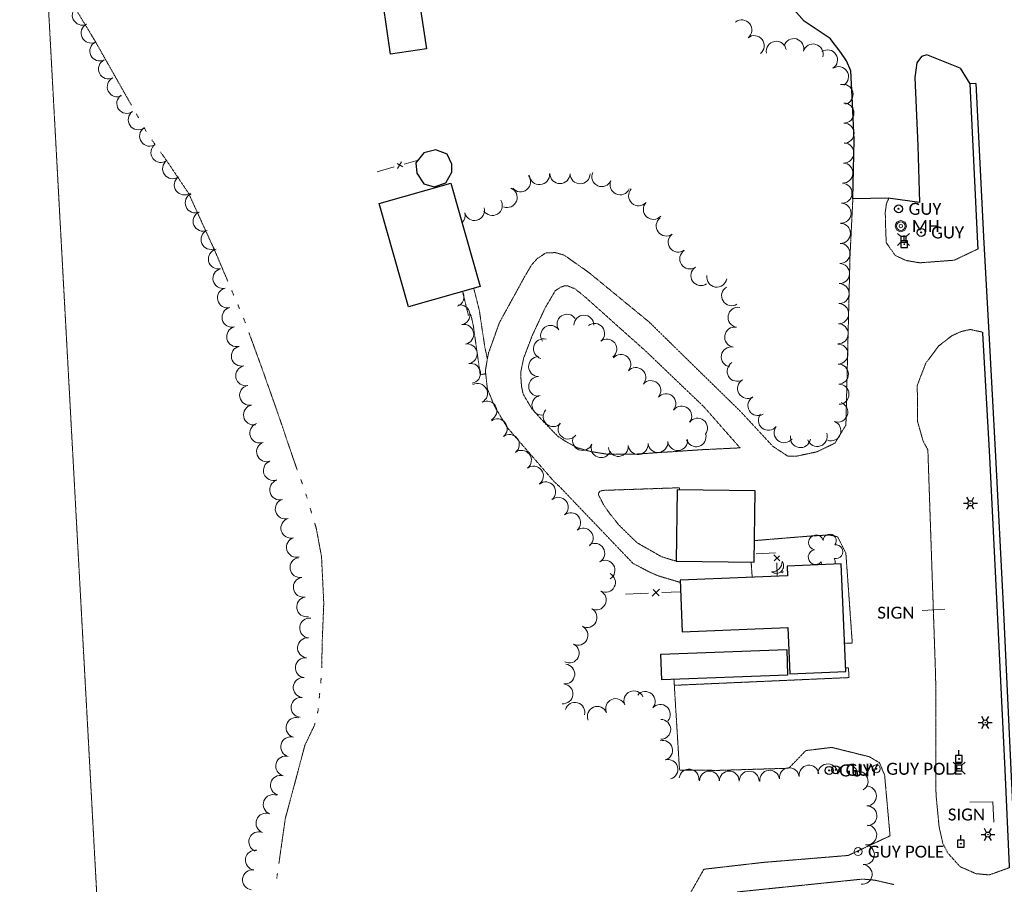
# Model space of a CAD drawing. Extents: x 386237 to 390135, y 96958 to 113752.
# Tile 90 of 116: x 387990 to 388385, y 107891 to 108238. Entities that reach past the tile are written whole.
import ezdxf
from ezdxf.enums import TextEntityAlignment as Align
from ezdxf.lldxf.tags import DXFTag

# ---------------------------------------------------------------- set-up
doc = ezdxf.new("R2010")
doc.units = 0
doc.header["$MEASUREMENT"] = 0
for name, pattern in [('Wisdot3', [0.1875, 0.125, -0.0625]), ('Wisdot5', [0.1, 0.05, -0.05]), ('Wisdot6', [0.375, 0.125, -0.0625, 0.03125, -0.0625, 0.03125, -0.0625])]:
    doc.linetypes.add(name, pattern=pattern)
for name, color, linetype, lineweight in [('E_BLD', 231, 'Continuous', 25), ('E_DWY', 51, 'Wisdot3', 18), ('E_LAND_Vegetation', 81, 'Continuous', 18), ('E_LTG', 21, 'Continuous', 25), ('E_MAP_Limits', 81, 'Wisdot3', 18), ('E_MISCPROP_Railing', 31, 'Continuous', 18), ('E_MISCPROP_Solid', 231, 'Continuous', 18), ('E_PATH_Sidewalk', 51, 'Wisdot5', 18), ('E_RDWY', 21, 'Continuous', 25), ('E_SGN', 21, 'Continuous', 18), ('E_UTL_AG_Bold', 31, 'Continuous', 25), ('E_UTL_EGuyPole', 201, 'Continuous', 18), ('E_UTL_EGuyWire', 201, 'Continuous', 25), ('E_UTL_EPowerPole', 231, 'Eelec', 25), ('E_UTL_MH', 31, 'Continuous', 18), ('E_WTR', 131, 'Wisdot6', 18)]:
    doc.layers.add(name, color=color, linetype=linetype, lineweight=lineweight)
doc.styles.add('CalibriLight', font='calibril.ttf')
tags = doc.linetypes.add('Eelec', pattern='A,0.275,-0.05,["E",CalibriLight,S=0.07,R=0,X=-0.025,Y=-0.035],-0.05,0.875', length=1.25).pattern_tags.tags
tags[6] = DXFTag(74, 10)

# ---------------------------------------------------------------- blocks, each defined once
blk = doc.blocks.new('GPOL')
at = {"color": 0, "linetype": 'ByBlock', "lineweight": -2, "transparency": 16777216}
for radius in [4, 0.5]:
    blk.add_circle((0, 0), radius, dxfattribs=at)
at = {"color": 0, "linetype": 'ByBlock', "lineweight": -2, "transparency": 16777216, "style": 'CalibriLight'}
blk.add_text('GUY POLE', height=12, dxfattribs=at).set_placement((10, 0), align=Align.MIDDLE_LEFT)
blk = doc.blocks.new('GUY')
at = {"color": 0, "linetype": 'ByBlock', "lineweight": -2, "transparency": 16777216}
for radius in [4, 0.5]:
    blk.add_circle((0, 0), radius, dxfattribs=at)
at = {"color": 0, "linetype": 'ByBlock', "lineweight": -2, "transparency": 16777216, "style": 'CalibriLight'}
blk.add_text('GUY', height=12, dxfattribs=at).set_placement((10, 0), align=Align.MIDDLE_LEFT)
blk = doc.blocks.new('LPOL')
at = {"color": 0, "linetype": 'ByBlock', "lineweight": -2, "transparency": 16777216}
for p, q in [((-4, 0), (-1.5, 0)), ((-0.75, 1.3), (-2, 3.46)), ((0.75, 1.3), (2, 3.46)), ((1.5, 0), (4, 0)), ((-2, -3.46), (-0.75, -1.3)), ((2, -3.46), (0.75, -1.3))]:
    blk.add_line(p, q, dxfattribs=at)
for radius in [1.5, 1.5, 1.5, 0.125]:
    blk.add_circle((0, 0), radius, dxfattribs=at)
blk = doc.blocks.new('MH')
at = {"color": 0, "linetype": 'ByBlock', "lineweight": -2, "transparency": 16777216}
for radius in [5, 4, 1.5]:
    blk.add_circle((0, 0), radius, dxfattribs=at)
at = {"color": 0, "linetype": 'ByBlock', "lineweight": -2, "transparency": 16777216, "style": 'CalibriLight'}
blk.add_text('MH', height=10.8, dxfattribs=at).set_placement((10, 0), align=Align.MIDDLE_LEFT)
blk = doc.blocks.new('PED')
at = {"color": 0, "linetype": 'ByBlock', "lineweight": -2, "transparency": 16777216}
for p, q in [((-2.5, 2.5), (-5.33, 5.33)), ((2.5, 2.5), (5.33, 5.33)), ((-2.5, -2.5), (-5.33, -5.33)), ((2.5, -2.5), (5.33, -5.33))]:
    blk.add_line(p, q, dxfattribs=at)
at = {"color": 0, "linetype": 'ByBlock', "lineweight": -2, "transparency": 16777216, "flags": 128}
blk.add_lwpolyline([(-2.5, -2.5), (2.5, -2.5), (2.5, 2.5), (-2.5, 2.5)], close=True, dxfattribs=at)
blk = doc.blocks.new('PPOL')
at = {"color": 0, "linetype": 'ByBlock', "lineweight": -2, "transparency": 16777216}
blk.add_line((-0.1, 4.5), (-0.1, 11.6), dxfattribs=at)
at = {"color": 0, "linetype": 'ByBlock', "lineweight": -2, "transparency": 16777216, "flags": 128}
blk.add_lwpolyline([(-4.6, -4.5), (4.4, -4.5), (4.4, 4.5), (-4.6, 4.5)], close=True, dxfattribs=at)
at = {"color": 0, "linetype": 'ByBlock', "lineweight": -2, "transparency": 16777216}
blk.add_circle((0, 0), 0.582, dxfattribs=at)
blk = doc.blocks.new('SDSH')
at = {"color": 0, "linetype": 'ByBlock', "lineweight": -2, "transparency": 16777216}
blk.add_circle((0, 0), 1.5, dxfattribs=at)
for centre, radius, start, end in [((-8.6, 8.6), 10.7, 233.5697, 36.4341), ((-14.7, 14.7), 14.7, 268.683, 1.317)]:
    blk.add_arc(centre, radius, start, end, dxfattribs=at)
blk = doc.blocks.new('SIGN')
at = {"color": 0, "linetype": 'ByBlock', "lineweight": -2, "transparency": 16777216, "style": 'CalibriLight'}
blk.add_text('SIGN', height=12, dxfattribs=at).set_placement((0, 0), align=Align.MIDDLE_CENTER)

msp = doc.modelspace()

# ---------------------------------------------------------------- linework, layer by layer
at = {"layer": 'E_BLD', "ltscale": 5}
for p, q in [((388150.22, 108246.15), (388153.25, 108225.91)), ((388138.86, 108223.75), (388135.82, 108243.99)), ((388153.25, 108225.91), (388138.86, 108223.75)), ((388156.9, 108185.41), (388152.22, 108184.24)), ((388161.56, 108183.66), (388156.9, 108185.41)), ((388152.22, 108184.24), (388148.99, 108180.2)), ((388163.33, 108179.68), (388161.56, 108183.66)), ((388148.99, 108180.2), (388149.36, 108176.05)), ((388163.38, 108176.42), (388163.33, 108179.68)), ((388149.36, 108176.05), (388152.15, 108171.77)), ((388161, 108172.19), (388163.38, 108176.42)), ((388134.23, 108163.83), (388162.97, 108172.03)), ((388152.15, 108171.77), (388156.23, 108170.62)), ((388156.23, 108170.62), (388161, 108172.19)), ((388162.97, 108172.03), (388174.77, 108130.69)), ((388146.03, 108122.49), (388134.23, 108163.83)), ((388174.77, 108130.69), (388146.03, 108122.49)), ((388253.65, 108049.21), (388253.29, 108020.6)), ((388284.88, 108048.82), (388253.65, 108049.21)), ((388284.52, 108020.21), (388284.88, 108048.82)), ((388253.29, 108020.6), (388284.52, 108020.21)), ((388319.34, 108019.57), (388297.71, 108018.66)), ((388321.16, 107976.4), (388319.34, 108019.57)), ((388297.71, 108018.66), (388297.87, 108014.79)), ((388297.87, 108014.79), (388254.79, 108012.98)), ((388254.79, 108012.98), (388255.65, 107992.35)), ((388255.65, 107992.35), (388297.98, 107994.12)), ((388297.98, 107994.12), (388298.76, 107975.46)), ((388247.15, 107983.41), (388297.5, 107985.25)), ((388297.5, 107985.25), (388297.88, 107974.93)), ((388247.52, 107973.1), (388247.15, 107983.41)), ((388298.76, 107975.46), (388321.16, 107976.4)), ((388297.88, 107974.93), (388247.52, 107973.1))]:
    msp.add_line(p, q, dxfattribs=at)
at = {"layer": 'E_DWY', "flags": 128}
for points in [[(388324, 108165.72), (388322.85, 108142.62), (388321.22, 108075.14), (388316.8, 108067.9), (388309.64, 108064.44), (388301.51, 108062.71), (388297.94, 108062.71), (388291.98, 108066.62), (388278.98, 108080.63), (388261.21, 108097.99), (388242.39, 108116.43), (388218.24, 108136.26), (388208.35, 108143.22), (388204.83, 108144.23), (388201.02, 108144.1), (388197.61, 108141.85), (388195.23, 108139.18), (388192.48, 108134.48), (388182.44, 108116.18), (388178.03, 108103.9), (388176.81, 108096.89), (388177.62, 108089.62), (388180.55, 108082.54), (388185.56, 108074.18), (388204.26, 108052.58), (388206.7, 108050.31), (388227.08, 108029), (388235.92, 108019.76), (388242.78, 108016.17), (388245.86, 108014.82), (388254.82, 108012.14)], [(388340.56, 108143.67), (388337.4, 108148.15), (388337.19, 108152.39), (388336.98, 108160.39), (388337.46, 108163.86), (388338.46, 108166.05)], [(388374.08, 108145.66), (388364.59, 108141.17), (388350.81, 108140.14), (388345.28, 108141.07), (388340.83, 108143.16), (388340.48, 108143.83)], [(388231.03, 108113.68), (388216.9, 108126.34), (388212.62, 108129.78), (388209.66, 108130.92), (388208.43, 108130.88), (388206.99, 108130.38), (388204.79, 108128.95), (388200.76, 108122.08), (388195.63, 108111.12), (388192.13, 108101.91), (388191.07, 108096.82), (388191.05, 108094.01), (388191.28, 108090.65), (388191.95, 108087.53), (388195.41, 108081.7), (388200.42, 108076.14), (388205.77, 108070.71), (388209.34, 108068.36), (388213.68, 108066.04), (388219.01, 108064.54), (388225.9, 108063.43), (388235.89, 108063.43)], [(388235.89, 108063.43), (388263.56, 108065.28), (388278.81, 108066.02), (388264.32, 108082.48), (388240.87, 108104.93), (388231.03, 108113.68)], [(388386.67, 107897.84), (388378.62, 107894.96), (388373.33, 107895.46), (388366.95, 107898.27), (388362.04, 107903.72), (388360, 107907.69), (388358.54, 107914.37), (388357.31, 107927.13), (388357.17, 107974.06), (388355.54, 108021.62), (388354.05, 108065.24), (388352.13, 108068.77), (388349.96, 108076.44), (388349.8, 108091.03), (388353.2, 108099.91), (388358.35, 108106.82), (388363.71, 108110.94), (388367.47, 108112.64), (388371.04, 108113.43), (388375.99, 108112.36)], [(388253.3, 108020.96), (388252.62, 108020.78), (388247.4, 108022.4), (388237.55, 108028.01), (388230.12, 108035.28), (388226.59, 108039.76), (388224.12, 108043.27), (388222.91, 108045.7), (388222.19, 108047.02), (388222.16, 108047.92), (388222.81, 108048.73), (388224.37, 108049), (388242.99, 108049.64), (388254.54, 108050.04), (388254.52, 108049.2)], [(388284.63, 108028.87), (388307.09, 108030.71), (388307.15, 108030.71), (388314.55, 108031.13), (388317.89, 108030.4), (388321.2, 108023.89), (388323.78, 107987.77), (388320.67, 107987.84)], [(388283.26, 108020.23), (388283.69, 108014.2)], [(388252.49, 107970.91), (388322.47, 107974), (388322.23, 107977.92), (388321.09, 107977.88)], [(388338.9, 107910.65), (388336.72, 107934.96), (388334.64, 107939.94), (388330.63, 107942.28), (388315.57, 107946.03), (388305.17, 107944.77), (388298.34, 107937.69), (388269.96, 107936.83), (388254.57, 107936.98), (388252.34, 107973.27)], [(388338.9, 107910.62), (388322.19, 107902.76), (388287.98, 107899.96), (388264.33, 107897.24), (388252.94, 107877.14), (388244.87, 107875.07), (388235.92, 107875.78), (388236.9, 107857), (388243.51, 107857.34), (388247.67, 107858.89), (388256.37, 107863.9), (388266.94, 107875.04), (388277.89, 107888.16), (388327.84, 107893.29), (388332.86, 107892.85), (388340.57, 107891.08)]]:
    msp.add_lwpolyline(points, dxfattribs=at)
at = {"layer": 'E_LAND_Vegetation'}
for centre, radius, start, end in [((388015.35, 108239.34), 4, 116.0025, 295.9872), ((388279.52, 108233.43), 4.02, 308.1949, 128.1796), ((388018.85, 108232.16), 4, 116.0025, 295.9872), ((388022.36, 108224.97), 4, 116.0025, 295.9872), ((388284.49, 108227.11), 4.02, 308.1949, 128.1796), ((388293.33, 108224.83), 4.02, 9.8049, 189.7896), ((388300.32, 108225.92), 4.02, 344.4842, 164.4688), ((388308.07, 108223.77), 4.02, 344.4842, 164.4688), ((388313.84, 108221.42), 4.02, 303.252, 123.2366), ((388025.86, 108217.79), 4, 116.0025, 295.9872), ((388318.25, 108214.69), 4.02, 303.252, 123.2366), ((388029.37, 108210.6), 4, 116.0025, 295.9872), ((388320.06, 108207.6), 4.02, 284.1129, 104.0975), ((388033.19, 108203.98), 4, 124.8015, 304.7861), ((388320.4, 108200.1), 4.02, 270.3734, 90.3581), ((388037.75, 108197.41), 4, 124.8015, 304.7861), ((388042.32, 108190.85), 4, 124.8015, 304.7861), ((388320.45, 108192.05), 4.02, 270.3734, 90.3581), ((388046.87, 108184.31), 4, 125.6597, 305.6443), ((388320.38, 108184.12), 4.02, 267.3684, 87.3531), ((388051.53, 108177.82), 4, 125.6597, 305.6443), ((388320.01, 108176.09), 4.02, 267.3684, 87.3531), ((388056.19, 108171.32), 4, 125.6597, 305.6443), ((388190.89, 108172.59), 4.02, 218.6145, 38.5992), ((388198.5, 108175.46), 4.02, 184.3146, 4.2993), ((388206.7, 108175.86), 4.02, 179.6457, 359.6304), ((388214.74, 108175.81), 4.02, 179.6457, 359.6304), ((388223.45, 108174.69), 4.02, 155.5852, 335.5699), ((388185.53, 108166.31), 4.02, 248.3352, 68.3199), ((388230.77, 108171.37), 4.02, 155.5852, 335.5699), ((388238.2, 108167), 4.02, 137.373, 317.3576), ((388319.64, 108168.05), 4.02, 267.3684, 87.3531), ((388060.57, 108164.15), 4, 113.3803, 293.365), ((388172.46, 108161.12), 4.02, 194.1316, 14.1163), ((388179.56, 108163.1), 4.02, 211.4442, 31.4289), ((388244.12, 108161.55), 4.02, 137.373, 317.3576), ((388319.27, 108160.02), 4.02, 267.3684, 87.3531), ((388063.74, 108156.81), 4, 113.3803, 293.365), ((388164.66, 108159.16), 4.02, 314.2866, 14.1163), ((388249.26, 108154.88), 4.02, 126.6644, 306.6491), ((388319.02, 108151.93), 4.02, 268.7176, 88.7023), ((388066.91, 108149.47), 4, 113.3803, 293.365), ((388254.07, 108148.42), 4.02, 126.6644, 306.6491), ((388318.84, 108143.89), 4.02, 268.7176, 88.7023), ((388069.85, 108141.67), 4, 103.1627, 283.1474), ((388258.69, 108141.72), 4.02, 123.7779, 303.7626), ((388263.16, 108135.03), 4.02, 123.7779, 303.7626), ((388318.66, 108135.85), 4.02, 268.7176, 88.7023), ((388071.67, 108133.88), 4, 103.1627, 283.1474), ((388269.51, 108134.4), 4.02, 170.963, 350.9477), ((388073.49, 108126.1), 4, 103.1627, 283.1474), ((388275.45, 108126.97), 4.02, 121.4649, 301.4496), ((388318.48, 108127.81), 4.02, 268.7176, 88.7023), ((388164.29, 108126.5), 3.97, 290.0141, 32.8986), ((388075.33, 108118.33), 4, 103.5456, 283.5303), ((388166.7, 108119.29), 3.97, 280.7114, 100.6961), ((388278.04, 108118.3), 4.02, 80.2978, 260.2825), ((388318.29, 108119.76), 4.02, 268.7176, 88.7023), ((388209.51, 108115.56), 3.98, 34.3496, 214.3343), ((388216.26, 108115.18), 3.98, 359.5566, 179.5413), ((388077.2, 108110.56), 4, 103.5456, 283.5303), ((388168.17, 108111.49), 3.97, 280.7114, 100.6961), ((388202.93, 108111.06), 3.98, 34.3496, 214.3343), ((388220.59, 108111.89), 3.98, 307.7579, 127.7426), ((388276.69, 108110.37), 4.02, 80.2978, 260.2825), ((388318.11, 108111.72), 4.02, 268.7176, 88.7023), ((388079.07, 108102.79), 4, 103.5456, 283.5303), ((388169.55, 108103.69), 3.97, 279.7847, 99.7694), ((388200.08, 108105.69), 3.98, 74.7914, 254.7761), ((388225.47, 108105.59), 3.98, 307.7579, 127.7426), ((388275.33, 108102.44), 4.02, 80.2978, 260.2825), ((388318.03, 108103.58), 4.02, 271.4321, 91.4168), ((388198.11, 108098.57), 3.98, 90.4984, 270.4831), ((388231.08, 108099.43), 3.98, 318.9528, 138.9375), ((388080.81, 108094.9), 4, 101.3279, 281.3126), ((388170.9, 108095.86), 3.97, 279.7847, 99.7694), ((388277.66, 108096.71), 4.02, 121.2, 301.1846), ((388318.23, 108095.54), 4.02, 271.4321, 91.4168), ((388198.17, 108090.61), 3.98, 90.4984, 270.4831), ((388237.09, 108094.2), 3.98, 318.9528, 138.9375), ((388082.37, 108087.06), 4, 101.3279, 281.3126), ((388173.69, 108087.83), 3.97, 298.0486, 118.0333), ((388243.09, 108088.97), 3.98, 318.9528, 138.9375), ((388281.83, 108089.83), 4.02, 121.2, 301.1846), ((388318.43, 108087.5), 4.02, 271.4321, 91.4168), ((388199.45, 108083.11), 3.98, 100.2078, 280.1925), ((388249.1, 108083.74), 3.98, 318.9528, 138.9375), ((388083.94, 108079.22), 4, 101.3279, 281.3126), ((388177.42, 108080.81), 3.97, 298.0486, 118.0333), ((388255.48, 108078.79), 3.98, 322.3708, 142.3555), ((388285.99, 108082.95), 4.02, 121.2, 301.1846), ((388317.97, 108080.37), 4.02, 249.8553, 69.84), ((388203.95, 108078.49), 3.98, 137.4165, 317.4012), ((388290.16, 108077.08), 4.02, 141.8238, 321.8084), ((388086.47, 108071.97), 4, 109.8108, 289.7955), ((388181.62, 108073.7), 3.97, 307.3138, 127.2985), ((388209.93, 108073.53), 3.98, 142.4254, 322.4101), ((388261.79, 108073.92), 3.98, 322.3708, 142.3555), ((388315.2, 108072.82), 4.02, 249.8553, 69.84), ((388186.44, 108067.38), 3.97, 307.3138, 127.2985), ((388261.22, 108070.43), 3.98, 196.5189, 16.5036), ((388296.48, 108072.1), 4.02, 141.8238, 321.8084), ((388303.01, 108070.14), 4.02, 170.278, 350.2627), ((388309.75, 108070.59), 4.02, 198.8471, 18.8318), ((388089.18, 108064.45), 4, 109.8108, 289.7955), ((388215.72, 108068.96), 3.98, 158.9558, 338.9405), ((388223.15, 108066.1), 3.98, 158.9558, 338.9405), ((388230.07, 108066.57), 3.98, 185.4709, 5.4556), ((388237.99, 108067.35), 3.98, 185.7639, 5.7486), ((388245.91, 108068.15), 3.98, 185.7639, 5.7486), ((388253.83, 108068.95), 3.98, 185.7639, 5.7486), ((388191.26, 108061.06), 3.97, 307.3138, 127.2985), ((388091.89, 108056.93), 4, 109.8108, 289.7955), ((388196.07, 108054.74), 3.97, 307.3138, 127.2985), ((388094.41, 108049.21), 4, 106.2808, 286.2655), ((388200.99, 108048.41), 3.97, 309.0758, 129.0605), ((388096.65, 108041.54), 4, 106.2808, 286.2655), ((388206, 108042.25), 3.97, 309.0758, 129.0605), ((388211.01, 108036.08), 3.97, 309.0758, 129.0605), ((388098.89, 108033.86), 4, 106.2808, 286.2655), ((388216.02, 108029.91), 3.97, 309.0758, 129.0605), ((388314.74, 108028.85), 2.61, 320.2806, 178.2132), ((388101.13, 108026.19), 4, 106.2808, 286.2655), ((388220.63, 108023.81), 3.97, 301.1971, 121.1818), ((388309.26, 108028.13), 2.97, 15.5753, 258.5486), ((388309.1, 108022.28), 2.97, 97.9245, 319.1584), ((388317.16, 108024.43), 2.78, 257.5724, 98.5835), ((388102.57, 108018.08), 4, 99.6576, 279.6423), ((388224.74, 108017.01), 3.97, 301.1971, 121.1818), ((388314.12, 108020.38), 2.78, 180.8954, 204.0783), ((388314.12, 108020.38), 2.78, 340.7337, 28.6684), ((388224.92, 108012.13), 3.97, 242.3825, 62.3671), ((388103.91, 108010.2), 4, 99.6576, 279.6423), ((388221.24, 108005.09), 3.97, 242.3825, 62.3671), ((388105.25, 108002.32), 4, 99.6576, 279.6423), ((388217.56, 107998.05), 3.97, 242.3825, 62.3671), ((388106.43, 107993.86), 4, 83.8359, 263.8205), ((388213.91, 107990.94), 3.97, 243.6688, 63.6535), ((388105.57, 107985.91), 4, 83.8359, 263.8205), ((388210.38, 107983.82), 3.97, 243.6688, 63.6535), ((388104.72, 107977.96), 4, 83.8359, 263.8205), ((388208.63, 107975.4), 3.97, 264.7063, 84.691), ((388103.86, 107970.01), 4, 83.8359, 263.8205), ((388207.9, 107967.49), 3.97, 264.7063, 84.691), ((388236.28, 107964.7), 3.97, 23.0275, 203.0122), ((388240.86, 107964.43), 3.97, 319.4876, 139.4722), ((388103, 107962.06), 4, 83.8359, 263.8205), ((388228.97, 107961.59), 3.97, 23.0275, 203.0122), ((388212.66, 107960.12), 3.97, 344.267, 164.2516), ((388221.66, 107958.48), 3.97, 23.0275, 203.0122), ((388246.9, 107959.26), 3.97, 319.4876, 139.4722), ((388100.97, 107954), 4, 74.9402, 254.9249), ((388247.07, 107953.27), 3.97, 270.4067, 90.3914), ((388098.89, 107946.28), 4, 74.9402, 254.9249), ((388247.83, 107944.87), 3.97, 285.4842, 105.4689), ((388096.81, 107938.56), 4, 74.9402, 254.9249), ((388249.95, 107937.22), 3.97, 285.4842, 105.4689), ((388258.4, 107933.35), 3.97, 352.8549, 172.8396), ((388290.65, 107932.9), 3.97, 7.3828, 187.3675), ((388298.53, 107933.92), 3.97, 7.3828, 187.3675), ((388306.41, 107934.94), 3.97, 7.3828, 187.3675), ((388313.97, 107935.47), 3.97, 358.005, 177.9897), ((388321.91, 107935.2), 3.97, 358.005, 177.9897), ((388094.74, 107930.84), 4, 74.9402, 254.9249), ((388266.55, 107932.61), 3.97, 359.7538, 179.7385), ((388274.5, 107932.58), 3.97, 359.7538, 179.7385), ((388282.45, 107932.54), 3.97, 359.7538, 179.7385), ((388326.11, 107932.52), 3.97, 300.5783, 120.563), ((388329.46, 107926.57), 3.97, 271.5277, 91.5124), ((388091.84, 107923.16), 4, 68.8356, 248.8203), ((388329.67, 107918.62), 3.97, 271.5277, 91.5124), ((388088.95, 107915.7), 4, 68.8356, 248.8203), ((388329.59, 107910.99), 3.97, 263.3506, 83.3352), ((388086.06, 107908.25), 4, 68.8356, 248.8203), ((388328.66, 107903.1), 3.97, 263.3506, 83.3352), ((388084.68, 107900.89), 4, 81.9121, 261.8968), ((388327.74, 107895.2), 3.97, 263.3506, 83.3352), ((388083.55, 107892.98), 4, 81.9121, 261.8968)]:
    msp.add_arc(centre, radius, start, end, dxfattribs=at)
at = {"layer": 'E_MAP_Limits', "lineweight": 0, "flags": 128}
msp.add_lwpolyline([(387990.28, 108453.84), (388034.79, 107636.76), (388082.22, 107027.45)], dxfattribs=at)
at = {"layer": 'E_MISCPROP_Railing', "ltscale": 5}
for p, q in [((388143.7, 108178.55), (388141.47, 108179.98)), ((388143.24, 108180.53), (388141.56, 108177.94)), ((388294.7, 108020.73), (388292.41, 108023.19)), ((388292.49, 108020.77), (388294.58, 108022.75)), ((388246.49, 108009.44), (388243.58, 108006.68)), ((388246.47, 108006.8), (388244.08, 108009.28))]:
    msp.add_line(p, q, dxfattribs=at)
at = {"layer": 'E_MISCPROP_Railing', "flags": 128}
for points in [[(388149.89, 108181.31), (388144.24, 108179.69)], [(388140.28, 108178.54), (388133.45, 108176.58)], [(388293.03, 108023.99), (388285.33, 108023.62)], [(388293.72, 108014.62), (388293.54, 108019.9)], [(388242.15, 108007.83), (388232.94, 108007.43)], [(388254.98, 108008.4), (388247.5, 108008.07)]]:
    msp.add_lwpolyline(points, dxfattribs=at)
at = {"layer": 'E_PATH_Sidewalk', "flags": 128}
for points in [[(388172.15, 108129.95), (388174.43, 108120.88), (388175.02, 108116.75), (388176.69, 108105.8), (388177.63, 108101.62)], [(388176.94, 108095.67), (388174.75, 108095.35), (388172, 108114.85), (388171, 108119.42), (388170, 108119.16), (388167.66, 108128.66)]]:
    msp.add_lwpolyline(points, dxfattribs=at)
at = {"layer": 'E_RDWY', "flags": 128}
for points in [[(388366.95, 108218.12), (388353.63, 108223.44), (388351.52, 108222.8), (388349.64, 108220.27), (388348.83, 108214.4), (388350.05, 108186.93), (388350.72, 108164.27), (388338.19, 108166.09), (388324, 108165.72), (388324.54, 108189.26), (388323.81, 108204.06), (388323.2, 108217), (388321.49, 108220.99), (388319.24, 108224.34), (388314.95, 108229.92), (388304.5, 108236.86), (388295.44, 108247.33), (388289.42, 108255.71), (388284.95, 108268.36), (388282.12, 108280.39), (388277.22, 108308.5)], [(388366.95, 108218.12), (388370.81, 108211.78)], [(388370.81, 108211.78), (388373.95, 108147.89), (388374.08, 108145.66)], [(388373.31, 108211.91), (388370.91, 108211.79)], [(388373.31, 108211.91), (388376.45, 108148.02), (388378.41, 108112.11), (388381.17, 108062.57), (388384.22, 108002.98), (388387.31, 107937.17), (388389.15, 107898.4), (388391.1, 107864.07), (388394.17, 107815.56), (388397.93, 107754.95), (388401.44, 107704.66), (388403.64, 107668.46), (388406.44, 107627.41)], [(388375.89, 108112.39), (388375.91, 108111.97), (388378.67, 108062.43), (388381.72, 108002.86), (388384.82, 107937.05), (388386.65, 107898.27), (388386.67, 107897.84)]]:
    msp.add_lwpolyline(points, dxfattribs=at)
at = {"layer": 'E_SGN', "ltscale": 5}
for p, q in [((388351.79, 108000.92), (388360.87, 108001.46)), ((388380.01, 107924.3), (388370.81, 107924.1)), ((388380.52, 107916.12), (388380.01, 107924.3))]:
    msp.add_line(p, q, dxfattribs=at)
at = {"layer": 'E_WTR', "flags": 128}
for points in [[(388020.6, 108228.75), (388012.72, 108241.75), (388007.34, 108250.25)], [(388035.01, 108203.3), (388020.6, 108228.75)], [(388038, 108198.03), (388037, 108199.79)], [(388040.98, 108192.77), (388039.99, 108194.52)], [(388044.38, 108187.77), (388043.21, 108189.41)], [(388061.79, 108159.52), (388057.94, 108167.96), (388048.73, 108181.65), (388046.72, 108184.48)], [(388073.63, 108132.78), (388068.39, 108145.09), (388061.79, 108159.52)], [(388076.01, 108127.22), (388075.22, 108129.07)], [(388078.38, 108121.65), (388077.59, 108123.5)], [(388080.67, 108116.05), (388080.13, 108117.53), (388079.96, 108117.94)], [(388091.96, 108084.75), (388087.47, 108097.47), (388082.06, 108112.26)], [(388101.48, 108057.09), (388100.8, 108058.93), (388093.97, 108079.07), (388091.96, 108084.75)], [(388103.59, 108051.42), (388102.89, 108053.31)], [(388105.47, 108045.67), (388104.88, 108047.6)], [(388107.22, 108039.88), (388106.64, 108041.81)], [(388111.92, 108007.09), (388111.17, 108022.48), (388109.06, 108033.82), (388108.39, 108036.02)], [(388111.29, 107977.86), (388111.42, 107987.44), (388112.08, 108003.78), (388111.92, 108007.09)], [(388110.84, 107971.83), (388111.03, 107973.84)], [(388110.26, 107965.8), (388110.45, 107967.81)], [(388109.54, 107959.8), (388109.78, 107960.77), (388109.88, 107961.79)], [(388099.53, 107928.19), (388101.24, 107934.58), (388104.55, 107947), (388108.34, 107954.86), (388108.59, 107955.88)], [(388094.09, 107899.51), (388096.67, 107917.55), (388099.53, 107928.19)], [(388093.22, 107893.52), (388093.29, 107893.96), (388093.51, 107895.51)]]:
    msp.add_lwpolyline(points, dxfattribs=at)

# ---------------------------------------------------------------- block references
at = {"layer": 'E_LTG', "xscale": 0.692840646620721, "yscale": 0.692840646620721, "zscale": 0.692840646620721}
for p in [(388371.1, 108043.82), (388377.02, 107955.99), (388378.11, 107911.11)]:
    msp.add_blockref('LPOL', p, dxfattribs=at)
at = {"layer": 'E_MISCPROP_Solid', "xscale": 0.2807663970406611, "yscale": 0.2807663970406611, "zscale": 0.2807663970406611}
msp.add_blockref('SDSH', (388295.68, 108016.34), dxfattribs=at)
at = {"layer": 'E_SGN', "xscale": 0.3999999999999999, "yscale": 0.3999999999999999, "zscale": 0.3999999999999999}
for p in [(388341.23, 108000), (388369.49, 107919.16)]:
    msp.add_blockref('SIGN', p, dxfattribs=at)
at = {"layer": 'E_UTL_AG_Bold', "xscale": 0.4503659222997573, "yscale": 0.4503659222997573, "zscale": 0.4503659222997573}
for p in [(388344.29, 108149.52), (388366.58, 107937.77)]:
    msp.add_blockref('PED', p, dxfattribs=at)
at = {"layer": 'E_UTL_EGuyPole', "xscale": 0.3999999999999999, "yscale": 0.3999999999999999, "zscale": 0.3999999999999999}
for p in [(388333.4, 107937.47), (388326.07, 107904.29)]:
    msp.add_blockref('GPOL', p, dxfattribs=at)
at = {"layer": 'E_UTL_EGuyWire', "xscale": 0.3999999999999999, "yscale": 0.3999999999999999, "zscale": 0.3999999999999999}
for p in [(388342.34, 108161.76), (388351.38, 108152.29), (388314.5, 107936.8), (388317.14, 107937.07)]:
    msp.add_blockref('GUY', p, dxfattribs=at)
at = {"layer": 'E_UTL_EPowerPole', "xscale": 0.2981736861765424, "yscale": 0.2981736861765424, "zscale": 0.2981736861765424}
for p in [(388344.62, 108147.61), (388366.54, 107941.42), (388367.28, 107907.48)]:
    msp.add_blockref('PPOL', p, dxfattribs=at)
at = {"layer": 'E_UTL_MH', "xscale": 0.4444444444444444, "yscale": 0.4444444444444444, "zscale": 0.4444444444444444}
msp.add_blockref('MH', (388343.22, 108154.82), dxfattribs=at)

doc.saveas('drawing.dxf')
